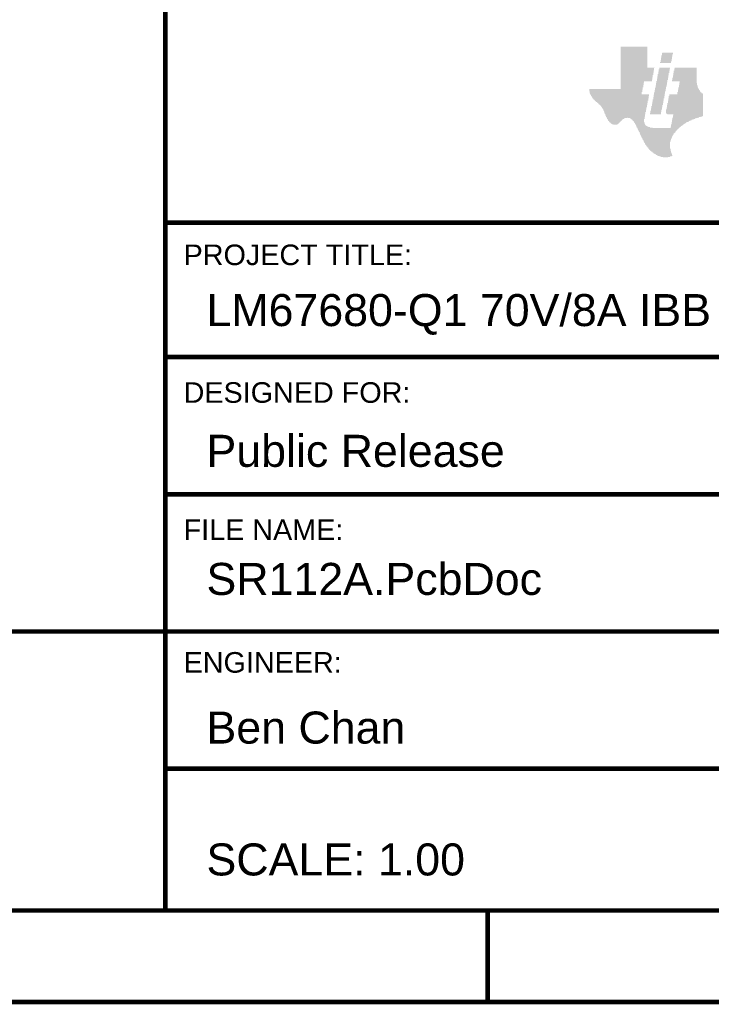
# Model space of a CAD drawing. Header units: inches. Extents: x -0.5 to 14.5, y -1.3 to 8.2.
# Tile 183 of 196: x 11 to 12.5, y -1.3 to 0.8. Entities that reach past the tile are written whole.
import ezdxf

# ---------------------------------------------------------------- set-up
doc = ezdxf.new("R2010")
doc.units = ezdxf.units.IN
doc.header["$MEASUREMENT"] = 0
doc.layers.add('M9 Title Sheet', color=56, linetype='Continuous')
doc.styles.add('Arial', font='txt', dxfattribs={"height": 0.2})

msp = doc.modelspace()

# ---------------------------------------------------------------- hatches: boundary and pattern name
at = {"layer": 'M9 Title Sheet'}
for points in [[(12.3575, 0.7542), (12.3575, 0.7532), (12.3575, 0.7522), (12.3575, 0.7512), (12.3575, 0.7502), (12.3575, 0.7492), (12.3575, 0.7482), (12.3575, 0.7472), (12.3575, 0.7462), (12.3575, 0.7452), (12.3575, 0.7442), (12.3575, 0.7432), (12.3575, 0.7422), (12.3575, 0.7412), (12.3575, 0.7402), (12.3575, 0.7392), (12.3575, 0.7382), (12.3575, 0.7372), (12.3575, 0.7362), (12.3575, 0.7352), (12.3575, 0.7342), (12.3575, 0.7332), (12.3575, 0.7322), (12.3575, 0.7312), (12.3575, 0.7302), (12.3575, 0.7292), (12.3575, 0.7282), (12.3575, 0.7272), (12.3575, 0.7262), (12.3575, 0.7252), (12.3575, 0.7242), (12.3575, 0.7232), (12.3575, 0.7222), (12.3575, 0.7212), (12.3575, 0.7202), (12.3575, 0.7192), (12.3575, 0.7183), (12.3575, 0.7173), (12.3575, 0.7163), (12.3575, 0.7153), (12.3575, 0.7143), (12.3575, 0.7133), (12.3575, 0.7123), (12.3575, 0.7113), (12.3575, 0.7103), (12.3575, 0.7093), (12.3735, 0.7093), (12.3735, 0.7083), (12.3725, 0.7083), (12.3725, 0.7073), (12.3725, 0.7063), (12.3725, 0.7053), (12.3725, 0.7043), (12.3725, 0.7033), (12.3715, 0.7033), (12.3715, 0.7023), (12.3715, 0.7013), (12.3715, 0.7003), (12.3715, 0.6993), (12.3715, 0.6983), (12.3705, 0.6983), (12.3705, 0.6973), (12.3705, 0.6963), (12.3705, 0.6953), (12.3705, 0.6943), (12.3705, 0.6933), (12.3695, 0.6933), (12.3695, 0.6923), (12.3695, 0.6913), (12.3695, 0.6903), (12.3695, 0.6893), (12.3695, 0.6883), (12.3685, 0.6883), (12.3685, 0.6873), (12.3685, 0.6863), (12.3685, 0.6853), (12.3685, 0.6843), (12.3685, 0.6833), (12.3675, 0.6833), (12.3675, 0.6823), (12.3675, 0.6813), (12.3675, 0.6803), (12.3675, 0.6793), (12.3505, 0.6793), (12.3505, 0.6783), (12.3505, 0.6773), (12.3505, 0.6763), (12.3495, 0.6763), (12.3495, 0.6753), (12.3495, 0.6743), (12.3495, 0.6733), (12.3495, 0.6723), (12.3495, 0.6713), (12.3485, 0.6713), (12.3485, 0.6703), (12.3485, 0.6693), (12.3485, 0.6683), (12.3485, 0.6673), (12.3485, 0.6663), (12.3475, 0.6663), (12.3475, 0.6653), (12.3475, 0.6643), (12.3475, 0.6633), (12.3475, 0.6623), (12.3475, 0.6613), (12.3465, 0.6613), (12.3465, 0.6603), (12.3465, 0.6593), (12.3465, 0.6583), (12.3465, 0.6573), (12.3465, 0.6562), (12.3455, 0.6562), (12.3455, 0.6552), (12.3455, 0.6542), (12.3455, 0.6532), (12.3455, 0.6522), (12.3455, 0.6512), (12.3615, 0.6512), (12.3615, 0.6502), (12.3615, 0.6492), (12.3615, 0.6482), (12.3615, 0.6472), (12.3605, 0.6472), (12.3605, 0.6462), (12.3605, 0.6452), (12.3605, 0.6442), (12.3605, 0.6432), (12.3605, 0.6422), (12.3595, 0.6422), (12.3595, 0.6412), (12.3595, 0.6402), (12.3595, 0.6392), (12.3595, 0.6382), (12.3595, 0.6372), (12.3585, 0.6372), (12.3585, 0.6362), (12.3585, 0.6352), (12.3585, 0.6342), (12.3585, 0.6332), (12.3585, 0.6322), (12.3575, 0.6322), (12.3575, 0.6312), (12.3575, 0.6302), (12.3575, 0.6292), (12.3575, 0.6282), (12.3575, 0.6272), (12.3565, 0.6272), (12.3565, 0.6262), (12.3565, 0.6252), (12.3565, 0.6242), (12.3565, 0.6232), (12.3565, 0.6222), (12.3555, 0.6222), (12.3555, 0.6212), (12.3555, 0.6202), (12.3555, 0.6192), (12.3555, 0.6182), (12.3555, 0.6172), (12.3545, 0.6172), (12.3545, 0.6162), (12.3545, 0.6152), (12.3545, 0.6142), (12.3545, 0.6132), (12.3545, 0.6122), (12.3535, 0.6122), (12.3535, 0.6112), (12.3535, 0.6102), (12.3535, 0.6092), (12.3535, 0.6082), (12.3535, 0.6072), (12.3525, 0.6072), (12.3525, 0.6062), (12.3525, 0.6052), (12.3525, 0.6042), (12.3525, 0.6032), (12.3525, 0.6022), (12.3515, 0.6022), (12.3515, 0.6012), (12.3515, 0.6002), (12.3515, 0.5992), (12.3515, 0.5982), (12.3515, 0.5972), (12.3505, 0.5972), (12.3505, 0.5962), (12.3505, 0.5952), (12.3505, 0.5942), (12.3505, 0.5933), (12.3505, 0.5923), (12.3505, 0.5913), (12.3505, 0.5903), (12.3505, 0.5893), (12.3515, 0.5893), (12.3515, 0.5883), (12.3515, 0.5873), (12.3515, 0.5863), (12.3525, 0.5863), (12.3525, 0.5853), (12.3525, 0.5843), (12.3535, 0.5843), (12.3535, 0.5833), (12.3545, 0.5833), (12.3545, 0.5823), (12.3555, 0.5823), (12.3555, 0.5813), (12.3575, 0.5813), (12.3575, 0.5803), (12.3595, 0.5803), (12.3595, 0.5793), (12.3635, 0.5793), (12.3635, 0.5783), (12.3695, 0.5783), (12.3695, 0.5773), (12.4085, 0.5773), (12.4085, 0.5783), (12.4085, 0.5793), (12.4085, 0.5803), (12.4095, 0.5803), (12.4095, 0.5813), (12.4095, 0.5823), (12.4095, 0.5833), (12.4095, 0.5843), (12.4095, 0.5853), (12.4105, 0.5853), (12.4105, 0.5863), (12.4105, 0.5873), (12.4105, 0.5883), (12.4105, 0.5893), (12.4105, 0.5903), (12.4115, 0.5903), (12.4115, 0.5913), (12.4115, 0.5923), (12.4115, 0.5933), (12.4115, 0.5942), (12.4115, 0.5952), (12.4125, 0.5952), (12.4125, 0.5962), (12.4125, 0.5972), (12.4125, 0.5982), (12.4125, 0.5992), (12.4125, 0.6002), (12.4135, 0.6002), (12.4135, 0.6012), (12.4135, 0.6022), (12.4135, 0.6032), (12.4135, 0.6042), (12.4135, 0.6052), (12.4145, 0.6052), (12.4145, 0.6062), (12.4145, 0.6072), (12.4015, 0.6072), (12.4015, 0.6082), (12.3995, 0.6082), (12.3995, 0.6092), (12.3985, 0.6092), (12.3985, 0.6102), (12.3985, 0.6112), (12.3985, 0.6122), (12.3985, 0.6132), (12.3985, 0.6142), (12.3985, 0.6152), (12.3985, 0.6162), (12.3985, 0.6172), (12.3985, 0.6182), (12.3995, 0.6182), (12.3995, 0.6192), (12.3995, 0.6202), (12.3995, 0.6212), (12.3995, 0.6222), (12.4005, 0.6222), (12.4005, 0.6232), (12.4005, 0.6242), (12.4005, 0.6252), (12.4005, 0.6262), (12.4005, 0.6272), (12.4015, 0.6272), (12.4015, 0.6282), (12.4015, 0.6292), (12.4015, 0.6302), (12.4015, 0.6312), (12.4015, 0.6322), (12.4025, 0.6322), (12.4025, 0.6332), (12.4025, 0.6342), (12.4025, 0.6352), (12.4025, 0.6362), (12.4025, 0.6372), (12.4035, 0.6372), (12.4035, 0.6382), (12.4035, 0.6392), (12.4035, 0.6402), (12.4035, 0.6412), (12.4035, 0.6422), (12.4045, 0.6422), (12.4045, 0.6432), (12.4045, 0.6442), (12.4045, 0.6452), (12.4045, 0.6462), (12.4045, 0.6472), (12.4055, 0.6472), (12.4055, 0.6482), (12.4055, 0.6492), (12.4055, 0.6502), (12.4055, 0.6512), (12.4235, 0.6512), (12.4235, 0.6522), (12.4235, 0.6532), (12.4235, 0.6542), (12.4235, 0.6552), (12.4235, 0.6562), (12.4245, 0.6562), (12.4245, 0.6573), (12.4245, 0.6583), (12.4245, 0.6593), (12.4245, 0.6603), (12.4245, 0.6613), (12.4255, 0.6613), (12.4255, 0.6623), (12.4255, 0.6633), (12.4255, 0.6643), (12.4255, 0.6653), (12.4255, 0.6663), (12.4265, 0.6663), (12.4265, 0.6673), (12.4265, 0.6683), (12.4265, 0.6693), (12.4265, 0.6703), (12.4265, 0.6713), (12.4275, 0.6713), (12.4275, 0.6723), (12.4275, 0.6733), (12.4275, 0.6743), (12.4275, 0.6753), (12.4275, 0.6763), (12.4285, 0.6763), (12.4285, 0.6773), (12.4285, 0.6783), (12.4285, 0.6793), (12.4115, 0.6793), (12.4115, 0.6803), (12.4115, 0.6813), (12.4115, 0.6823), (12.4125, 0.6823), (12.4125, 0.6833), (12.4125, 0.6843), (12.4125, 0.6853), (12.4125, 0.6863), (12.4125, 0.6873), (12.4135, 0.6873), (12.4135, 0.6883), (12.4135, 0.6893), (12.4135, 0.6903), (12.4135, 0.6913), (12.4135, 0.6923), (12.4145, 0.6923), (12.4145, 0.6933), (12.4145, 0.6943), (12.4145, 0.6953), (12.4145, 0.6963), (12.4145, 0.6973), (12.4155, 0.6973), (12.4155, 0.6983), (12.4155, 0.6993), (12.4155, 0.7003), (12.4155, 0.7013), (12.4155, 0.7023), (12.4165, 0.7023), (12.4165, 0.7033), (12.4165, 0.7043), (12.4165, 0.7053), (12.4165, 0.7063), (12.4165, 0.7073), (12.4175, 0.7073), (12.4175, 0.7083), (12.4175, 0.7093), (12.4655, 0.7093), (12.4655, 0.7083), (12.4655, 0.7073), (12.4655, 0.7063), (12.4655, 0.7053), (12.4655, 0.7043), (12.4655, 0.7033), (12.4655, 0.7023), (12.4655, 0.7013), (12.4655, 0.7003), (12.4655, 0.6993), (12.4655, 0.6983), (12.4655, 0.6973), (12.4655, 0.6963), (12.4655, 0.6953), (12.4655, 0.6943), (12.4655, 0.6933), (12.4655, 0.6923), (12.4655, 0.6913), (12.4655, 0.6903), (12.4655, 0.6893), (12.4655, 0.6883), (12.4655, 0.6873), (12.4655, 0.6863), (12.4655, 0.6853), (12.4655, 0.6843), (12.4655, 0.6833), (12.4655, 0.6823), (12.4655, 0.6813), (12.4655, 0.6803), (12.4655, 0.6793), (12.4655, 0.6783), (12.4655, 0.6773), (12.4655, 0.6763), (12.4655, 0.6753), (12.4665, 0.6753), (12.4665, 0.6743), (12.4665, 0.6733), (12.4665, 0.6723), (12.4665, 0.6713), (12.4665, 0.6703), (12.4675, 0.6703), (12.4675, 0.6693), (12.4675, 0.6683), (12.4675, 0.6673), (12.4675, 0.6663), (12.4685, 0.6663), (12.4685, 0.6653), (12.4685, 0.6643), (12.4695, 0.6643), (12.4695, 0.6633), (12.4695, 0.6623), (12.4705, 0.6623), (12.4705, 0.6613), (12.4705, 0.6603), (12.4715, 0.6603), (12.4715, 0.6593), (12.4725, 0.6593), (12.4725, 0.6583), (12.4725, 0.6573), (12.4735, 0.6573), (12.4735, 0.6562), (12.4745, 0.6562), (12.4745, 0.6552), (12.4755, 0.6552), (12.4755, 0.6542), (12.4765, 0.6542), (12.4765, 0.6532), (12.4785, 0.6532), (12.4785, 0.6522), (12.4795, 0.6522), (12.4795, 0.6512), (12.4795, 0.6502), (12.4795, 0.6492), (12.4795, 0.6482), (12.4795, 0.6472), (12.4795, 0.6462), (12.4795, 0.6452), (12.4795, 0.6442), (12.4795, 0.6432), (12.4795, 0.6422), (12.4795, 0.6412), (12.4795, 0.6402), (12.4795, 0.6392), (12.4795, 0.6382), (12.4795, 0.6372), (12.4795, 0.6362), (12.4795, 0.6352), (12.4795, 0.6342), (12.4795, 0.6332), (12.4795, 0.6322), (12.4795, 0.6312), (12.4795, 0.6302), (12.4795, 0.6292), (12.4795, 0.6282), (12.4795, 0.6272), (12.4795, 0.6262), (12.4795, 0.6252), (12.4795, 0.6242), (12.4795, 0.6232), (12.4795, 0.6222), (12.4795, 0.6212), (12.4795, 0.6202), (12.4795, 0.6192), (12.4795, 0.6182), (12.4795, 0.6172), (12.4795, 0.6162), (12.4795, 0.6152), (12.4795, 0.6142), (12.4795, 0.6132), (12.4795, 0.6122), (12.4795, 0.6112), (12.4795, 0.6102), (12.4795, 0.6092), (12.4795, 0.6082), (12.4795, 0.6072), (12.4795, 0.6062), (12.4795, 0.6052), (12.4795, 0.6042), (12.4795, 0.6032), (12.4775, 0.6032), (12.4775, 0.6022), (12.4745, 0.6022), (12.4745, 0.6012), (12.4705, 0.6012), (12.4705, 0.6002), (12.4675, 0.6002), (12.4675, 0.5992), (12.4645, 0.5992), (12.4645, 0.5982), (12.4615, 0.5982), (12.4615, 0.5972), (12.4595, 0.5972), (12.4595, 0.5962), (12.4565, 0.5962), (12.4565, 0.5952), (12.4545, 0.5952), (12.4545, 0.5942), (12.4525, 0.5942), (12.4525, 0.5933), (12.4505, 0.5933), (12.4505, 0.5923), (12.4485, 0.5923), (12.4485, 0.5913), (12.4465, 0.5913), (12.4465, 0.5903), (12.4445, 0.5903), (12.4445, 0.5893), (12.4425, 0.5893), (12.4425, 0.5883), (12.4415, 0.5883), (12.4415, 0.5873), (12.4395, 0.5873), (12.4395, 0.5863), (12.4375, 0.5863), (12.4375, 0.5853), (12.4365, 0.5853), (12.4365, 0.5843), (12.4355, 0.5843), (12.4355, 0.5833), (12.4335, 0.5833), (12.4335, 0.5823), (12.4325, 0.5823), (12.4325, 0.5813), (12.4315, 0.5813), (12.4315, 0.5803), (12.4295, 0.5803), (12.4295, 0.5793), (12.4285, 0.5793), (12.4285, 0.5783), (12.4275, 0.5783), (12.4275, 0.5773), (12.4265, 0.5773), (12.4265, 0.5763), (12.4255, 0.5763), (12.4255, 0.5753), (12.4245, 0.5753), (12.4245, 0.5743), (12.4235, 0.5743), (12.4235, 0.5733), (12.4225, 0.5733), (12.4225, 0.5723), (12.4215, 0.5723), (12.4215, 0.5713), (12.4205, 0.5713), (12.4205, 0.5703), (12.4195, 0.5703), (12.4195, 0.5693), (12.4185, 0.5693), (12.4185, 0.5683), (12.4185, 0.5673), (12.4175, 0.5673), (12.4175, 0.5663), (12.4165, 0.5663), (12.4165, 0.5653), (12.4155, 0.5653), (12.4155, 0.5643), (12.4155, 0.5633), (12.4145, 0.5633), (12.4145, 0.5623), (12.4135, 0.5623), (12.4135, 0.5613), (12.4135, 0.5603), (12.4125, 0.5603), (12.4125, 0.5593), (12.4125, 0.5583), (12.4115, 0.5583), (12.4115, 0.5573), (12.4115, 0.5563), (12.4105, 0.5563), (12.4105, 0.5553), (12.4105, 0.5543), (12.4095, 0.5543), (12.4095, 0.5533), (12.4095, 0.5523), (12.4095, 0.5513), (12.4085, 0.5513), (12.4085, 0.5503), (12.4085, 0.5493), (12.4085, 0.5483), (12.4085, 0.5473), (12.4075, 0.5473), (12.4075, 0.5463), (12.4075, 0.5453), (12.4075, 0.5443), (12.4075, 0.5433), (12.4075, 0.5423), (12.4075, 0.5413), (12.4075, 0.5403), (12.4075, 0.5393), (12.4075, 0.5383), (12.4075, 0.5373), (12.4075, 0.5363), (12.4075, 0.5353), (12.4075, 0.5343), (12.4075, 0.5333), (12.4075, 0.5323), (12.4085, 0.5323), (12.4085, 0.5312), (12.4085, 0.5302), (12.4085, 0.5292), (12.4085, 0.5282), (12.4085, 0.5272), (12.4095, 0.5272), (12.4095, 0.5262), (12.4095, 0.5252), (12.4095, 0.5242), (12.4095, 0.5232), (12.4105, 0.5232), (12.4105, 0.5222), (12.4105, 0.5212), (12.4105, 0.5202), (12.4115, 0.5202), (12.4115, 0.5192), (12.4115, 0.5182), (12.4125, 0.5182), (12.4125, 0.5172), (12.4125, 0.5162), (12.4105, 0.5162), (12.4105, 0.5152), (12.4075, 0.5152), (12.4075, 0.5142), (12.4025, 0.5142), (12.4025, 0.5132), (12.3915, 0.5132), (12.3915, 0.5142), (12.3865, 0.5142), (12.3865, 0.5152), (12.3835, 0.5152), (12.3835, 0.5162), (12.3805, 0.5162), (12.3805, 0.5172), (12.3785, 0.5172), (12.3785, 0.5182), (12.3765, 0.5182), (12.3765, 0.5192), (12.3755, 0.5192), (12.3755, 0.5202), (12.3735, 0.5202), (12.3735, 0.5212), (12.3725, 0.5212), (12.3725, 0.5222), (12.3705, 0.5222), (12.3705, 0.5232), (12.3695, 0.5232), (12.3695, 0.5242), (12.3685, 0.5242), (12.3685, 0.5252), (12.3665, 0.5252), (12.3665, 0.5262), (12.3655, 0.5262), (12.3655, 0.5272), (12.3645, 0.5272), (12.3645, 0.5282), (12.3635, 0.5282), (12.3635, 0.5292), (12.3625, 0.5292), (12.3625, 0.5302), (12.3615, 0.5302), (12.3615, 0.5312), (12.3605, 0.5312), (12.3605, 0.5323), (12.3595, 0.5323), (12.3595, 0.5333), (12.3595, 0.5343), (12.3585, 0.5343), (12.3585, 0.5353), (12.3575, 0.5353), (12.3575, 0.5363), (12.3565, 0.5363), (12.3565, 0.5373), (12.3555, 0.5373), (12.3555, 0.5383), (12.3555, 0.5393), (12.3545, 0.5393), (12.3545, 0.5403), (12.3535, 0.5403), (12.3535, 0.5413), (12.3535, 0.5423), (12.3525, 0.5423), (12.3525, 0.5433), (12.3525, 0.5443), (12.3515, 0.5443), (12.3515, 0.5453), (12.3505, 0.5453), (12.3505, 0.5463), (12.3505, 0.5473), (12.3495, 0.5473), (12.3495, 0.5483), (12.3495, 0.5493), (12.3485, 0.5493), (12.3485, 0.5503), (12.3485, 0.5513), (12.3475, 0.5513), (12.3475, 0.5523), (12.3475, 0.5533), (12.3465, 0.5533), (12.3465, 0.5543), (12.3465, 0.5553), (12.3455, 0.5553), (12.3455, 0.5563), (12.3455, 0.5573), (12.3445, 0.5573), (12.3445, 0.5583), (12.3445, 0.5593), (12.3435, 0.5593), (12.3435, 0.5603), (12.3435, 0.5613), (12.3425, 0.5613), (12.3425, 0.5623), (12.3425, 0.5633), (12.3415, 0.5633), (12.3415, 0.5643), (12.3415, 0.5653), (12.3405, 0.5653), (12.3405, 0.5663), (12.3405, 0.5673), (12.3405, 0.5683), (12.3395, 0.5683), (12.3395, 0.5693), (12.3395, 0.5703), (12.3385, 0.5703), (12.3385, 0.5713), (12.3385, 0.5723), (12.3375, 0.5723), (12.3375, 0.5733), (12.3375, 0.5743), (12.3365, 0.5743), (12.3365, 0.5753), (12.3365, 0.5763), (12.3355, 0.5763), (12.3355, 0.5773), (12.3355, 0.5783), (12.3345, 0.5783), (12.3345, 0.5793), (12.3345, 0.5803), (12.3335, 0.5803), (12.3335, 0.5813), (12.3335, 0.5823), (12.3325, 0.5823), (12.3325, 0.5833), (12.3325, 0.5843), (12.3315, 0.5843), (12.3315, 0.5853), (12.3315, 0.5863), (12.3305, 0.5863), (12.3305, 0.5873), (12.3305, 0.5883), (12.3295, 0.5883), (12.3295, 0.5893), (12.3285, 0.5893), (12.3285, 0.5903), (12.3285, 0.5913), (12.3275, 0.5913), (12.3275, 0.5923), (12.3265, 0.5923), (12.3265, 0.5933), (12.3255, 0.5933), (12.3255, 0.5942), (12.3245, 0.5942), (12.3245, 0.5952), (12.3235, 0.5952), (12.3235, 0.5962), (12.3225, 0.5962), (12.3225, 0.5972), (12.3215, 0.5972), (12.3215, 0.5982), (12.3195, 0.5982), (12.3195, 0.5992), (12.3155, 0.5992), (12.3155, 0.6002), (12.3135, 0.6002), (12.3135, 0.5992), (12.3085, 0.5992), (12.3085, 0.5982), (12.3065, 0.5982), (12.3065, 0.5972), (12.3045, 0.5972), (12.3045, 0.5962), (12.3035, 0.5962), (12.3035, 0.5952), (12.3025, 0.5952), (12.3025, 0.5942), (12.3015, 0.5942), (12.3015, 0.5933), (12.3005, 0.5933), (12.3005, 0.5923), (12.2995, 0.5923), (12.2995, 0.5913), (12.2985, 0.5913), (12.2985, 0.5903), (12.2975, 0.5903), (12.2975, 0.5893), (12.2965, 0.5893), (12.2965, 0.5883), (12.2955, 0.5883), (12.2955, 0.5873), (12.2945, 0.5873), (12.2945, 0.5863), (12.2935, 0.5863), (12.2935, 0.5853), (12.2915, 0.5853), (12.2915, 0.5843), (12.2835, 0.5843), (12.2835, 0.5853), (12.2805, 0.5853), (12.2805, 0.5863), (12.2785, 0.5863), (12.2785, 0.5873), (12.2775, 0.5873), (12.2775, 0.5883), (12.2765, 0.5883), (12.2765, 0.5893), (12.2745, 0.5893), (12.2745, 0.5903), (12.2745, 0.5913), (12.2735, 0.5913), (12.2735, 0.5923), (12.2725, 0.5923), (12.2725, 0.5933), (12.2715, 0.5933), (12.2715, 0.5942), (12.2715, 0.5952), (12.2705, 0.5952), (12.2705, 0.5962), (12.2705, 0.5972), (12.2695, 0.5972), (12.2695, 0.5982), (12.2695, 0.5992), (12.2685, 0.5992), (12.2685, 0.6002), (12.2685, 0.6012), (12.2675, 0.6012), (12.2675, 0.6022), (12.2675, 0.6032), (12.2665, 0.6032), (12.2665, 0.6042), (12.2665, 0.6052), (12.2655, 0.6052), (12.2655, 0.6062), (12.2655, 0.6072), (12.2655, 0.6082), (12.2645, 0.6082), (12.2645, 0.6092), (12.2645, 0.6102), (12.2635, 0.6102), (12.2635, 0.6112), (12.2635, 0.6122), (12.2635, 0.6132), (12.2625, 0.6132), (12.2625, 0.6142), (12.2625, 0.6152), (12.2615, 0.6152), (12.2615, 0.6162), (12.2615, 0.6172), (12.2615, 0.6182), (12.2605, 0.6182), (12.2605, 0.6192), (12.2595, 0.6192), (12.2595, 0.6202), (12.2595, 0.6212), (12.2585, 0.6212), (12.2585, 0.6222), (12.2575, 0.6222), (12.2575, 0.6232), (12.2575, 0.6242), (12.2565, 0.6242), (12.2565, 0.6252), (12.2555, 0.6252), (12.2555, 0.6262), (12.2545, 0.6262), (12.2545, 0.6272), (12.2535, 0.6272), (12.2535, 0.6282), (12.2525, 0.6282), (12.2525, 0.6292), (12.2515, 0.6292), (12.2515, 0.6302), (12.2505, 0.6302), (12.2505, 0.6312), (12.2495, 0.6312), (12.2495, 0.6322), (12.2485, 0.6322), (12.2485, 0.6332), (12.2475, 0.6332), (12.2475, 0.6342), (12.2455, 0.6342), (12.2455, 0.6352), (12.2445, 0.6352), (12.2445, 0.6362), (12.2435, 0.6362), (12.2435, 0.6372), (12.2425, 0.6372), (12.2425, 0.6382), (12.2415, 0.6382), (12.2415, 0.6392), (12.2405, 0.6392), (12.2405, 0.6402), (12.2395, 0.6402), (12.2395, 0.6412), (12.2385, 0.6412), (12.2385, 0.6422), (12.2375, 0.6422), (12.2375, 0.6432), (12.2375, 0.6442), (12.2365, 0.6442), (12.2365, 0.6452), (12.2355, 0.6452), (12.2355, 0.6462), (12.2355, 0.6472), (12.2345, 0.6472), (12.2345, 0.6482), (12.2345, 0.6492), (12.2335, 0.6492), (12.2335, 0.6502), (12.2335, 0.6512), (12.2325, 0.6512), (12.2325, 0.6522), (12.2325, 0.6532), (12.2315, 0.6532), (12.2315, 0.6542), (12.2315, 0.6552), (12.2315, 0.6562), (12.2315, 0.6573), (12.2305, 0.6573), (12.2305, 0.6583), (12.2305, 0.6593), (12.2305, 0.6603), (12.2305, 0.6613), (12.2305, 0.6623), (12.2995, 0.6623), (12.2995, 0.6633), (12.2995, 0.6643), (12.2995, 0.6653), (12.2995, 0.6663), (12.2995, 0.6673), (12.2995, 0.6683), (12.2995, 0.6693), (12.2995, 0.6703), (12.2995, 0.6713), (12.2995, 0.6723), (12.2995, 0.6733), (12.2995, 0.6743), (12.2995, 0.6753), (12.2995, 0.6763), (12.2995, 0.6773), (12.2995, 0.6783), (12.2995, 0.6793), (12.2995, 0.6803), (12.2995, 0.6813), (12.2995, 0.6823), (12.2995, 0.6833), (12.2995, 0.6843), (12.2995, 0.6853), (12.2995, 0.6863), (12.2995, 0.6873), (12.2995, 0.6883), (12.2995, 0.6893), (12.2995, 0.6903), (12.2995, 0.6913), (12.2995, 0.6923), (12.2995, 0.6933), (12.2995, 0.6943), (12.2995, 0.6953), (12.2995, 0.6963), (12.2995, 0.6973), (12.2995, 0.6983), (12.2995, 0.6993), (12.2995, 0.7003), (12.2995, 0.7013), (12.2995, 0.7023), (12.2995, 0.7033), (12.2995, 0.7043), (12.2995, 0.7053), (12.2995, 0.7063), (12.2995, 0.7073), (12.2995, 0.7083), (12.2995, 0.7093), (12.2995, 0.7103), (12.2995, 0.7113), (12.2995, 0.7123), (12.2995, 0.7133), (12.2995, 0.7143), (12.2995, 0.7153), (12.2995, 0.7163), (12.2995, 0.7173), (12.2995, 0.7183), (12.2995, 0.7192), (12.2995, 0.7202), (12.2995, 0.7212), (12.2995, 0.7222), (12.2995, 0.7232), (12.2995, 0.7242), (12.2995, 0.7252), (12.2995, 0.7262), (12.2995, 0.7272), (12.2995, 0.7282), (12.2995, 0.7292), (12.2995, 0.7302), (12.2995, 0.7312), (12.2995, 0.7322), (12.2995, 0.7332), (12.2995, 0.7342), (12.2995, 0.7352), (12.2995, 0.7362), (12.2995, 0.7372), (12.2995, 0.7382), (12.2995, 0.7392), (12.2995, 0.7402), (12.2995, 0.7412), (12.2995, 0.7422), (12.2995, 0.7432), (12.2995, 0.7442), (12.2995, 0.7452), (12.2995, 0.7462), (12.2995, 0.7472), (12.2995, 0.7482), (12.2995, 0.7492), (12.2995, 0.7502), (12.2995, 0.7512), (12.2995, 0.7522), (12.2995, 0.7532), (12.2995, 0.7542), (12.2995, 0.7552), (12.3575, 0.7552)], [(12.4135, 0.7412), (12.4135, 0.7402), (12.4135, 0.7392), (12.4135, 0.7382), (12.4125, 0.7382), (12.4125, 0.7372), (12.4125, 0.7362), (12.4125, 0.7352), (12.4125, 0.7342), (12.4125, 0.7332), (12.4115, 0.7332), (12.4115, 0.7322), (12.4115, 0.7312), (12.4115, 0.7302), (12.4115, 0.7292), (12.4115, 0.7282), (12.4105, 0.7282), (12.4105, 0.7272), (12.4105, 0.7262), (12.4105, 0.7252), (12.4105, 0.7242), (12.4105, 0.7232), (12.4095, 0.7232), (12.4095, 0.7222), (12.4095, 0.7212), (12.4095, 0.7202), (12.4095, 0.7192), (12.3855, 0.7192), (12.3855, 0.7202), (12.3855, 0.7212), (12.3865, 0.7212), (12.3865, 0.7222), (12.3865, 0.7232), (12.3865, 0.7242), (12.3865, 0.7252), (12.3865, 0.7262), (12.3875, 0.7262), (12.3875, 0.7272), (12.3875, 0.7282), (12.3875, 0.7292), (12.3875, 0.7302), (12.3875, 0.7312), (12.3885, 0.7312), (12.3885, 0.7322), (12.3885, 0.7332), (12.3885, 0.7342), (12.3885, 0.7352), (12.3885, 0.7362), (12.3895, 0.7362), (12.3895, 0.7372), (12.3895, 0.7382), (12.3895, 0.7392), (12.3895, 0.7402), (12.3895, 0.7412), (12.3905, 0.7412), (12.3905, 0.7422), (12.4135, 0.7422)], [(12.4075, 0.7083), (12.4075, 0.7073), (12.4065, 0.7073), (12.4065, 0.7063), (12.4065, 0.7053), (12.4065, 0.7043), (12.4065, 0.7033), (12.4065, 0.7023), (12.4055, 0.7023), (12.4055, 0.7013), (12.4055, 0.7003), (12.4055, 0.6993), (12.4055, 0.6983), (12.4055, 0.6973), (12.4045, 0.6973), (12.4045, 0.6963), (12.4045, 0.6953), (12.4045, 0.6943), (12.4045, 0.6933), (12.4045, 0.6923), (12.4035, 0.6923), (12.4035, 0.6913), (12.4035, 0.6903), (12.4035, 0.6893), (12.4035, 0.6883), (12.4035, 0.6873), (12.4025, 0.6873), (12.4025, 0.6863), (12.4025, 0.6853), (12.4025, 0.6843), (12.4025, 0.6833), (12.4025, 0.6823), (12.4015, 0.6823), (12.4015, 0.6813), (12.4015, 0.6803), (12.4015, 0.6793), (12.4015, 0.6783), (12.4015, 0.6773), (12.4005, 0.6773), (12.4005, 0.6763), (12.4005, 0.6753), (12.4005, 0.6743), (12.4005, 0.6733), (12.4005, 0.6723), (12.3995, 0.6723), (12.3995, 0.6713), (12.3995, 0.6703), (12.3995, 0.6693), (12.3995, 0.6683), (12.3995, 0.6673), (12.3985, 0.6673), (12.3985, 0.6663), (12.3985, 0.6653), (12.3985, 0.6643), (12.3985, 0.6633), (12.3985, 0.6623), (12.3975, 0.6623), (12.3975, 0.6613), (12.3975, 0.6603), (12.3975, 0.6593), (12.3975, 0.6583), (12.3975, 0.6573), (12.3965, 0.6573), (12.3965, 0.6562), (12.3965, 0.6552), (12.3965, 0.6542), (12.3965, 0.6532), (12.3965, 0.6522), (12.3955, 0.6522), (12.3955, 0.6512), (12.3955, 0.6502), (12.3955, 0.6492), (12.3955, 0.6482), (12.3955, 0.6472), (12.3945, 0.6472), (12.3945, 0.6462), (12.3945, 0.6452), (12.3945, 0.6442), (12.3945, 0.6432), (12.3945, 0.6422), (12.3935, 0.6422), (12.3935, 0.6412), (12.3935, 0.6402), (12.3935, 0.6392), (12.3935, 0.6382), (12.3935, 0.6372), (12.3925, 0.6372), (12.3925, 0.6362), (12.3925, 0.6352), (12.3925, 0.6342), (12.3925, 0.6332), (12.3925, 0.6322), (12.3915, 0.6322), (12.3915, 0.6312), (12.3915, 0.6302), (12.3915, 0.6292), (12.3915, 0.6282), (12.3915, 0.6272), (12.3905, 0.6272), (12.3905, 0.6262), (12.3905, 0.6252), (12.3905, 0.6242), (12.3905, 0.6232), (12.3905, 0.6222), (12.3895, 0.6222), (12.3895, 0.6212), (12.3895, 0.6202), (12.3895, 0.6192), (12.3895, 0.6182), (12.3895, 0.6172), (12.3885, 0.6172), (12.3885, 0.6162), (12.3885, 0.6152), (12.3885, 0.6142), (12.3885, 0.6132), (12.3885, 0.6122), (12.3875, 0.6122), (12.3875, 0.6112), (12.3875, 0.6102), (12.3875, 0.6092), (12.3875, 0.6082), (12.3875, 0.6072), (12.3635, 0.6072), (12.3635, 0.6082), (12.3635, 0.6092), (12.3635, 0.6102), (12.3645, 0.6102), (12.3645, 0.6112), (12.3645, 0.6122), (12.3645, 0.6132), (12.3645, 0.6142), (12.3645, 0.6152), (12.3655, 0.6152), (12.3655, 0.6162), (12.3655, 0.6172), (12.3655, 0.6182), (12.3655, 0.6192), (12.3655, 0.6202), (12.3665, 0.6202), (12.3665, 0.6212), (12.3665, 0.6222), (12.3665, 0.6232), (12.3665, 0.6242), (12.3665, 0.6252), (12.3675, 0.6252), (12.3675, 0.6262), (12.3675, 0.6272), (12.3675, 0.6282), (12.3675, 0.6292), (12.3675, 0.6302), (12.3685, 0.6302), (12.3685, 0.6312), (12.3685, 0.6322), (12.3685, 0.6332), (12.3685, 0.6342), (12.3685, 0.6352), (12.3695, 0.6352), (12.3695, 0.6362), (12.3695, 0.6372), (12.3695, 0.6382), (12.3695, 0.6392), (12.3695, 0.6402), (12.3705, 0.6402), (12.3705, 0.6412), (12.3705, 0.6422), (12.3705, 0.6432), (12.3705, 0.6442), (12.3705, 0.6452), (12.3715, 0.6452), (12.3715, 0.6462), (12.3715, 0.6472), (12.3715, 0.6482), (12.3715, 0.6492), (12.3715, 0.6502), (12.3725, 0.6502), (12.3725, 0.6512), (12.3725, 0.6522), (12.3725, 0.6532), (12.3725, 0.6542), (12.3725, 0.6552), (12.3735, 0.6552), (12.3735, 0.6562), (12.3735, 0.6573), (12.3735, 0.6583), (12.3735, 0.6593), (12.3735, 0.6603), (12.3745, 0.6603), (12.3745, 0.6613), (12.3745, 0.6623), (12.3745, 0.6633), (12.3745, 0.6643), (12.3745, 0.6653), (12.3755, 0.6653), (12.3755, 0.6663), (12.3755, 0.6673), (12.3755, 0.6683), (12.3755, 0.6693), (12.3755, 0.6703), (12.3765, 0.6703), (12.3765, 0.6713), (12.3765, 0.6723), (12.3765, 0.6733), (12.3765, 0.6743), (12.3765, 0.6753), (12.3775, 0.6753), (12.3775, 0.6763), (12.3775, 0.6773), (12.3775, 0.6783), (12.3775, 0.6793), (12.3775, 0.6803), (12.3785, 0.6803), (12.3785, 0.6813), (12.3785, 0.6823), (12.3785, 0.6833), (12.3785, 0.6843), (12.3785, 0.6853), (12.3795, 0.6853), (12.3795, 0.6863), (12.3795, 0.6873), (12.3795, 0.6883), (12.3795, 0.6893), (12.3795, 0.6903), (12.3805, 0.6903), (12.3805, 0.6913), (12.3805, 0.6923), (12.3805, 0.6933), (12.3805, 0.6943), (12.3805, 0.6953), (12.3815, 0.6953), (12.3815, 0.6963), (12.3815, 0.6973), (12.3815, 0.6983), (12.3815, 0.6993), (12.3815, 0.7003), (12.3825, 0.7003), (12.3825, 0.7013), (12.3825, 0.7023), (12.3825, 0.7033), (12.3825, 0.7043), (12.3825, 0.7053), (12.3835, 0.7053), (12.3835, 0.7063), (12.3835, 0.7073), (12.3835, 0.7083), (12.3835, 0.7093), (12.4075, 0.7093)]]:
    msp.add_hatch(color=56, dxfattribs=at).paths.add_polyline_path(points)

# ---------------------------------------------------------------- linework, layer by layer
for points in [[(11.3035, 0.3705, 0.01, 0.01, 0), (11.3035, 0.871, 0.01, 0.01, 0)], [(11.3035, 0.0765, 0.01, 0.01, 0), (11.3035, 0.3705, 0.01, 0.01, 0)], [(11.3045, 0.3705, 0.01, 0.01, 0), (14.3045, 0.3705, 0.01, 0.01, 0)], [(11.3035, -0.5235, 0.01, 0.01, 0), (11.3035, 0.0765, 0.01, 0.01, 0)], [(11.3035, 0.0765, 0.01, 0.01, 0), (14.3035, 0.0765, 0.01, 0.01, 0)], [(11.3035, -0.2235, 0.01, 0.01, 0), (14.3035, -0.2235, 0.01, 0.01, 0)], [(6.321, -0.5235, 0.01, 0.01, 0), (11.3035, -0.5235, 0.01, 0.01, 0)], [(11.3035, -1.1335, 0.01, 0.01, 0), (11.3035, -0.5235, 0.01, 0.01, 0)], [(11.3035, -0.5235, 0.01, 0.01, 0), (14.3035, -0.5235, 0.01, 0.01, 0)], [(11.3035, -0.8235, 0.01, 0.01, 0), (14.3035, -0.8235, 0.01, 0.01, 0)], [(-0.2915, -1.1335, 0.01, 0.01, 0), (14.3085, -1.1335, 0.01, 0.01, 0)], [(12.0085, -1.3335, 0.01, 0.01, 0), (12.0085, -1.1335, 0.01, 0.01, 0)], [(-0.4915, -1.3335, 0.01, 0.01, 0), (14.5085, -1.3335, 0.01, 0.01, 0)]]:
    msp.add_lwpolyline(points, format="xyseb", dxfattribs=at)
for points in [[(11.301, 0.3705, 0.005, 0.005, 1), (11.306, 0.3705, 0.005, 0.005, 1)], [(11.301, 0.3705, 0.005, 0.005, 1), (11.306, 0.3705, 0.005, 0.005, 1)], [(11.302, 0.3705, 0.005, 0.005, 1), (11.307, 0.3705, 0.005, 0.005, 1)], [(11.301, 0.0765, 0.005, 0.005, 1), (11.306, 0.0765, 0.005, 0.005, 1)], [(11.301, 0.0765, 0.005, 0.005, 1), (11.306, 0.0765, 0.005, 0.005, 1)], [(11.301, 0.0765, 0.005, 0.005, 1), (11.306, 0.0765, 0.005, 0.005, 1)], [(11.301, -0.2235, 0.005, 0.005, 1), (11.306, -0.2235, 0.005, 0.005, 1)], [(11.301, -0.5235, 0.005, 0.005, 1), (11.306, -0.5235, 0.005, 0.005, 1)], [(11.301, -0.5235, 0.005, 0.005, 1), (11.306, -0.5235, 0.005, 0.005, 1)], [(11.301, -0.5235, 0.005, 0.005, 1), (11.306, -0.5235, 0.005, 0.005, 1)], [(11.301, -0.5235, 0.005, 0.005, 1), (11.306, -0.5235, 0.005, 0.005, 1)], [(11.301, -0.8235, 0.005, 0.005, 1), (11.306, -0.8235, 0.005, 0.005, 1)], [(11.301, -1.1335, 0.005, 0.005, 1), (11.306, -1.1335, 0.005, 0.005, 1)], [(12.006, -1.1335, 0.005, 0.005, 1), (12.011, -1.1335, 0.005, 0.005, 1)], [(12.006, -1.3335, 0.005, 0.005, 1), (12.011, -1.3335, 0.005, 0.005, 1)]]:
    msp.add_lwpolyline(points, format="xyseb", close=True, dxfattribs=at)

# ---------------------------------------------------------------- texts
at = {"layer": 'M9 Title Sheet', "style": 'Arial'}
for s, height, p in [('PROJECT TITLE:', 0.045, (11.3435, 0.2775)), ('LM67680-Q1 70V/8A IBB Converter (Single-ϕ)', 0.07, (11.3935, 0.1442)), ('DESIGNED FOR:', 0.045, (11.3435, -0.0235)), ('Public Release', 0.07, (11.3935, -0.1635)), ('FILE NAME:', 0.045, (11.3435, -0.3235)), ('SR112A.PcbDoc', 0.07, (11.3935, -0.4435)), ('ENGINEER:', 0.045, (11.3435, -0.6135)), ('Ben Chan', 0.07, (11.3935, -0.7685)), ('SCALE: 1.00', 0.07, (11.3935, -1.0568))]:
    msp.add_text(s, height=height, dxfattribs=at).set_placement(p)

doc.saveas('drawing.dxf')
